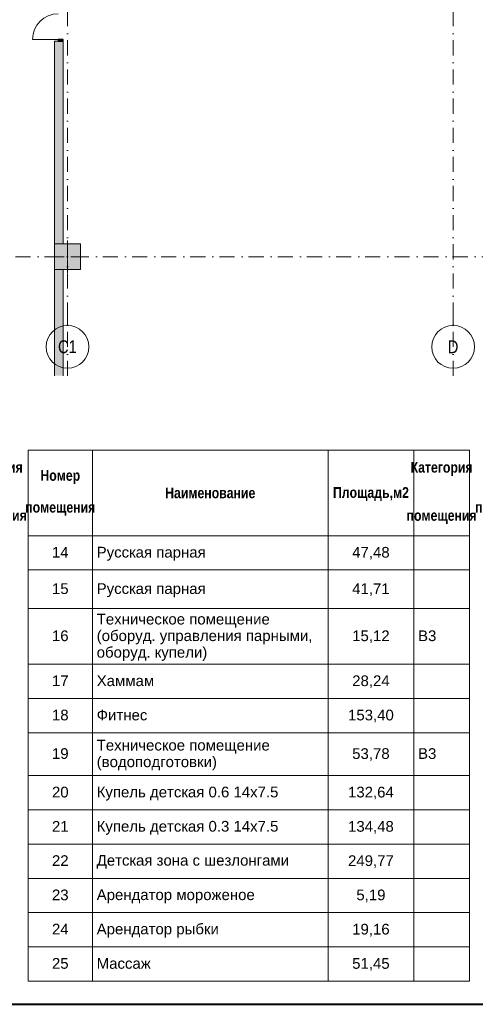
# Model space of a CAD drawing. Header units: millimetres. Extents: x 0 to 1184, y 0 to 836.
# Tile 2 of 86: x 160 to 267, y 5 to 235. Entities that reach past the tile are written whole.
import ezdxf
from ezdxf.xclip import XClip

# ---------------------------------------------------------------- set-up
doc = ezdxf.new("R2010")
doc.units = ezdxf.units.MM
doc.header["$MEASUREMENT"] = 0
doc.header["$XCLIPFRAME"] = 0
doc.linetypes.add('Штрихпунктирная', pattern=[6.702778, 3.527778, -1.763889, 0, -1.411111])
for name, color, linetype in [('1._1-й этаж (9)_2_Элемент Модели - Оси', 7, 'Continuous'), ('Конструктив - Колонны', 7, 'Continuous'), ('Конструктив - Стены Внутр сущ.', 7, 'Continuous'), ('Элемент Модели - Оси', 7, 'Continuous')]:
    doc.layers.add(name, color=color, linetype=linetype)
doc.styles.add('СГЕНЕРИР_СТИЛЬ_1', font='txt')
doc.styles.add('СГЕНЕРИР_СТИЛЬ_2', font='txt')
doc.styles.add('СГЕНЕРИР_СТИЛЬ_3', font='txt')

# ---------------------------------------------------------------- blocks, each defined once
blk = doc.blocks.new('Чертеж_1_2', base_point=(-278.48, 193.25))
at = {"layer": '1._1-й этаж (9)_2_Элемент Модели - Оси', "color": 7, "linetype": 'Штрихпунктирная', "lineweight": 15}
for p, q in [((171.52, 166.93), (171.52, 163.5)), ((261.52, 166.93), (261.52, 163.5))]:
    blk.add_line(p, q, dxfattribs=at)
at = {"layer": '1._1-й этаж (9)_2_Элемент Модели - Оси', "color": 7, "linetype": 'Continuous', "lineweight": 15}
for centre in [(171.52, 158.5), (261.52, 158.5)]:
    blk.add_circle(centre, 5, dxfattribs=at)
at = {"layer": '1._1-й этаж (9)_2_Элемент Модели - Оси', "color": 7, "linetype": 'Continuous', "lineweight": 15, "char_height": 3, "attachment_point": 4, "style": 'СГЕНЕРИР_СТИЛЬ_1'}
for s, insert in [('\\A1;{\\pql;\\pt0;\\fArial Narrow|b0|i0|c204|p34;C1}', (169.3, 158.52)), ('\\A1;{\\pql;\\pt0;\\fArial Narrow|b0|i0|c204|p34;D}', (260.26, 158.52))]:
    blk.add_mtext(s, dxfattribs=dict(at, insert=insert))
blk = doc.blocks.new('Чертеж_3_3', base_point=(318.83, 70.72))
at = {"color": 7, "linetype": 'Continuous', "lineweight": 15}
for p, q in [((162.33, 134.41), (265.33, 134.41)), ((162.33, 134.41), (162.33, 114.41)), ((177.33, 134.41), (177.33, 114.41)), ((232.33, 134.41), (232.33, 114.41)), ((252.33, 134.41), (252.33, 114.41)), ((265.33, 134.41), (265.33, 114.41)), ((162.33, 114.41), (177.33, 114.41)), ((162.33, 114.41), (177.33, 114.41)), ((162.33, 114.41), (162.33, 106.41)), ((177.33, 114.41), (177.33, 106.41)), ((177.33, 114.41), (232.33, 114.41)), ((177.33, 114.41), (232.33, 114.41)), ((177.33, 114.41), (177.33, 106.41)), ((232.33, 114.41), (232.33, 106.41)), ((232.33, 114.41), (252.33, 114.41)), ((232.33, 114.41), (252.33, 114.41)), ((232.33, 114.41), (232.33, 106.41)), ((252.33, 114.41), (252.33, 106.41)), ((252.33, 114.41), (265.33, 114.41)), ((252.33, 114.41), (265.33, 114.41)), ((252.33, 114.41), (252.33, 106.41)), ((265.33, 114.41), (265.33, 106.41)), ((162.33, 106.41), (177.33, 106.41)), ((162.33, 106.41), (177.33, 106.41)), ((162.33, 106.41), (162.33, 97.41)), ((177.33, 106.41), (177.33, 97.41)), ((177.33, 106.41), (232.33, 106.41)), ((177.33, 106.41), (232.33, 106.41)), ((177.33, 106.41), (177.33, 97.41)), ((232.33, 106.41), (232.33, 97.41)), ((232.33, 106.41), (252.33, 106.41)), ((232.33, 106.41), (252.33, 106.41)), ((232.33, 106.41), (232.33, 97.41)), ((252.33, 106.41), (252.33, 97.41)), ((252.33, 106.41), (265.33, 106.41)), ((252.33, 106.41), (265.33, 106.41)), ((252.33, 106.41), (252.33, 97.41)), ((265.33, 106.41), (265.33, 97.41)), ((162.33, 97.41), (177.33, 97.41)), ((162.33, 97.41), (177.33, 97.41)), ((162.33, 97.41), (162.33, 84.41)), ((177.33, 97.41), (177.33, 84.41)), ((177.33, 97.41), (232.33, 97.41)), ((177.33, 97.41), (232.33, 97.41)), ((177.33, 97.41), (177.33, 84.41)), ((232.33, 97.41), (232.33, 84.41)), ((232.33, 97.41), (252.33, 97.41)), ((232.33, 97.41), (252.33, 97.41)), ((232.33, 97.41), (232.33, 84.41)), ((252.33, 97.41), (252.33, 84.41)), ((252.33, 97.41), (265.33, 97.41)), ((252.33, 97.41), (265.33, 97.41)), ((252.33, 97.41), (252.33, 84.41)), ((265.33, 97.41), (265.33, 84.41)), ((162.33, 84.41), (177.33, 84.41)), ((162.33, 84.41), (177.33, 84.41)), ((162.33, 84.41), (162.33, 76.41)), ((177.33, 84.41), (177.33, 76.41)), ((177.33, 84.41), (232.33, 84.41)), ((177.33, 84.41), (232.33, 84.41)), ((177.33, 84.41), (177.33, 76.41)), ((232.33, 84.41), (232.33, 76.41)), ((232.33, 84.41), (252.33, 84.41)), ((232.33, 84.41), (252.33, 84.41)), ((232.33, 84.41), (232.33, 76.41)), ((252.33, 84.41), (252.33, 76.41)), ((252.33, 84.41), (265.33, 84.41)), ((252.33, 84.41), (265.33, 84.41)), ((252.33, 84.41), (252.33, 76.41)), ((265.33, 84.41), (265.33, 76.41)), ((162.33, 76.41), (177.33, 76.41)), ((162.33, 76.41), (177.33, 76.41)), ((162.33, 76.41), (162.33, 68.41)), ((177.33, 76.41), (177.33, 68.41)), ((177.33, 76.41), (232.33, 76.41)), ((177.33, 76.41), (232.33, 76.41)), ((177.33, 76.41), (177.33, 68.41)), ((232.33, 76.41), (232.33, 68.41)), ((232.33, 76.41), (252.33, 76.41)), ((232.33, 76.41), (252.33, 76.41)), ((232.33, 76.41), (232.33, 68.41)), ((252.33, 76.41), (252.33, 68.41)), ((252.33, 76.41), (265.33, 76.41)), ((252.33, 76.41), (265.33, 76.41)), ((252.33, 76.41), (252.33, 68.41)), ((265.33, 76.41), (265.33, 68.41)), ((162.33, 68.41), (177.33, 68.41)), ((162.33, 68.41), (177.33, 68.41)), ((162.33, 68.41), (162.33, 58.41)), ((177.33, 68.41), (177.33, 58.41)), ((177.33, 68.41), (232.33, 68.41)), ((177.33, 68.41), (232.33, 68.41)), ((177.33, 68.41), (177.33, 58.41)), ((232.33, 68.41), (232.33, 58.41)), ((232.33, 68.41), (252.33, 68.41)), ((232.33, 68.41), (252.33, 68.41)), ((232.33, 68.41), (232.33, 58.41)), ((252.33, 68.41), (252.33, 58.41)), ((252.33, 68.41), (265.33, 68.41)), ((252.33, 68.41), (265.33, 68.41)), ((252.33, 68.41), (252.33, 58.41)), ((265.33, 68.41), (265.33, 58.41)), ((162.33, 58.41), (177.33, 58.41)), ((162.33, 58.41), (177.33, 58.41)), ((162.33, 58.41), (162.33, 50.41)), ((177.33, 58.41), (177.33, 50.41)), ((177.33, 58.41), (232.33, 58.41)), ((177.33, 58.41), (232.33, 58.41)), ((177.33, 58.41), (177.33, 50.41)), ((232.33, 58.41), (232.33, 50.41)), ((232.33, 58.41), (252.33, 58.41)), ((232.33, 58.41), (252.33, 58.41)), ((232.33, 58.41), (232.33, 50.41)), ((252.33, 58.41), (252.33, 50.41)), ((252.33, 58.41), (265.33, 58.41)), ((252.33, 58.41), (265.33, 58.41)), ((252.33, 58.41), (252.33, 50.41)), ((265.33, 58.41), (265.33, 50.41)), ((162.33, 50.41), (177.33, 50.41)), ((162.33, 50.41), (177.33, 50.41)), ((162.33, 50.41), (162.33, 42.41)), ((177.33, 50.41), (177.33, 42.41)), ((177.33, 50.41), (232.33, 50.41)), ((177.33, 50.41), (232.33, 50.41)), ((177.33, 50.41), (177.33, 42.41)), ((232.33, 50.41), (232.33, 42.41)), ((232.33, 50.41), (252.33, 50.41)), ((232.33, 50.41), (252.33, 50.41)), ((232.33, 50.41), (232.33, 42.41)), ((252.33, 50.41), (252.33, 42.41)), ((252.33, 50.41), (265.33, 50.41)), ((252.33, 50.41), (265.33, 50.41)), ((252.33, 50.41), (252.33, 42.41)), ((265.33, 50.41), (265.33, 42.41)), ((162.33, 42.41), (177.33, 42.41)), ((162.33, 42.41), (177.33, 42.41)), ((162.33, 42.41), (162.33, 34.41)), ((177.33, 42.41), (177.33, 34.41)), ((177.33, 42.41), (232.33, 42.41)), ((177.33, 42.41), (232.33, 42.41)), ((177.33, 42.41), (177.33, 34.41)), ((232.33, 42.41), (232.33, 34.41)), ((232.33, 42.41), (252.33, 42.41)), ((232.33, 42.41), (252.33, 42.41)), ((232.33, 42.41), (232.33, 34.41)), ((252.33, 42.41), (252.33, 34.41)), ((252.33, 42.41), (265.33, 42.41)), ((252.33, 42.41), (265.33, 42.41)), ((252.33, 42.41), (252.33, 34.41)), ((265.33, 42.41), (265.33, 34.41)), ((162.33, 34.41), (177.33, 34.41)), ((162.33, 34.41), (177.33, 34.41)), ((162.33, 34.41), (162.33, 26.41)), ((177.33, 34.41), (177.33, 26.41)), ((177.33, 34.41), (232.33, 34.41)), ((177.33, 34.41), (232.33, 34.41)), ((177.33, 34.41), (177.33, 26.41)), ((232.33, 34.41), (232.33, 26.41)), ((232.33, 34.41), (252.33, 34.41)), ((232.33, 34.41), (252.33, 34.41)), ((232.33, 34.41), (232.33, 26.41)), ((252.33, 34.41), (252.33, 26.41)), ((252.33, 34.41), (265.33, 34.41)), ((252.33, 34.41), (265.33, 34.41)), ((252.33, 34.41), (252.33, 26.41)), ((265.33, 34.41), (265.33, 26.41)), ((162.33, 26.41), (177.33, 26.41)), ((162.33, 26.41), (177.33, 26.41)), ((162.33, 26.41), (162.33, 18.41)), ((177.33, 26.41), (177.33, 18.41)), ((177.33, 26.41), (232.33, 26.41)), ((177.33, 26.41), (232.33, 26.41)), ((177.33, 26.41), (177.33, 18.41)), ((232.33, 26.41), (232.33, 18.41)), ((232.33, 26.41), (252.33, 26.41)), ((232.33, 26.41), (252.33, 26.41)), ((232.33, 26.41), (232.33, 18.41)), ((252.33, 26.41), (252.33, 18.41)), ((252.33, 26.41), (265.33, 26.41)), ((252.33, 26.41), (265.33, 26.41)), ((252.33, 26.41), (252.33, 18.41)), ((265.33, 26.41), (265.33, 18.41)), ((162.33, 18.41), (177.33, 18.41)), ((162.33, 18.41), (177.33, 18.41)), ((162.33, 18.41), (162.33, 10.41)), ((177.33, 18.41), (177.33, 10.41)), ((177.33, 18.41), (232.33, 18.41)), ((177.33, 18.41), (232.33, 18.41)), ((177.33, 18.41), (177.33, 10.41)), ((232.33, 18.41), (232.33, 10.41)), ((232.33, 18.41), (252.33, 18.41)), ((232.33, 18.41), (252.33, 18.41)), ((232.33, 18.41), (232.33, 10.41)), ((252.33, 18.41), (252.33, 10.41)), ((252.33, 18.41), (265.33, 18.41)), ((252.33, 18.41), (265.33, 18.41)), ((252.33, 18.41), (252.33, 10.41)), ((265.33, 18.41), (265.33, 10.41)), ((162.33, 10.41), (177.33, 10.41)), ((177.33, 10.41), (232.33, 10.41)), ((232.33, 10.41), (252.33, 10.41)), ((252.33, 10.41), (265.33, 10.41))]:
    blk.add_line(p, q, dxfattribs=at)
at = {"color": 7, "linetype": 'Continuous', "lineweight": 15, "char_height": 2.5}
for s, insert, width, attachment_point, line_spacing_factor, style in [('\\A1;{\\pqc;\\fArial Narrow|b1|i0|c204|p34;Категория помещения}', (153.83, 124.41), 11, 5, 2.697085, 'СГЕНЕРИР_СТИЛЬ_2'), ('\\A1;{\\pqc;\\fArial Narrow|b1|i0|c204|p34;Категория помещения}', (258.83, 124.41), 11, 5, 2.697085, 'СГЕНЕРИР_СТИЛЬ_2'), ('\\A1;{\\pqc;\\fArial Narrow|b1|i0|c204|p34;Номер помещения}', (169.83, 124.42), 13, 5, 1.782497, 'СГЕНЕРИР_СТИЛЬ_2'), ('\\A1;{\\pqc;\\fArial Narrow|b1|i0|c204|p34;Номер помещения}', (274.83, 124.42), 13, 5, 1.782497, 'СГЕНЕРИР_СТИЛЬ_2'), ('\\A1;{\\pql;\\fArial|b0|i0|c204|p38;Техническое помещение (оборуд. управления парными, оборуд. купели)}', (178.33, 90.69), 53, 4, 0.928563, 'СГЕНЕРИР_СТИЛЬ_3'), ('\\A1;{\\pql;\\fArial|b0|i0|c204|p38;Техническое помещение (водоподготовки)}', (178.33, 63.19), 53, 4, 0.930952, 'СГЕНЕРИР_СТИЛЬ_3')]:
    blk.add_mtext(s, dxfattribs=dict(at, insert=insert, width=width, attachment_point=attachment_point, line_spacing_factor=line_spacing_factor, style=style))
for s, insert, attachment_point, style in [('\\A1;{\\pqc;\\fArial Narrow|b1|i0|c204|p34;Наименование}', (204.83, 124.4), 5, 'СГЕНЕРИР_СТИЛЬ_2'), ('\\A1;{\\pqc;\\fArial Narrow|b1|i0|c204|p34;Площадь,м2}', (242.33, 124.14), 5, 'СГЕНЕРИР_СТИЛЬ_2'), ('\\A1;{\\pqc;\\fArial|b0|i0|c204|p38;14}', (169.83, 110.55), 5, 'СГЕНЕРИР_СТИЛЬ_3'), ('\\A1;{\\pql;\\fArial|b0|i0|c204|p38;Русская парная}', (178.33, 110.19), 4, 'СГЕНЕРИР_СТИЛЬ_3'), ('\\A1;{\\pqc;\\fArial|b0|i0|c204|p38;47,48}', (242.33, 110.31), 5, 'СГЕНЕРИР_СТИЛЬ_3'), ('\\A1;{\\pqc;\\fArial|b0|i0|c204|p38;15}', (169.83, 102.03), 5, 'СГЕНЕРИР_СТИЛЬ_3'), ('\\A1;{\\pql;\\fArial|b0|i0|c204|p38;Русская парная}', (178.33, 101.69), 4, 'СГЕНЕРИР_СТИЛЬ_3'), ('\\A1;{\\pqc;\\fArial|b0|i0|c204|p38;41,71}', (242.33, 101.81), 5, 'СГЕНЕРИР_СТИЛЬ_3'), ('\\A1;{\\pqc;\\fArial|b0|i0|c204|p38;16}', (169.83, 91.03), 5, 'СГЕНЕРИР_СТИЛЬ_3'), ('\\A1;{\\pqc;\\fArial|b0|i0|c204|p38;15,12}', (242.33, 90.81), 5, 'СГЕНЕРИР_СТИЛЬ_3'), ('\\A1;{\\pql;\\fArial|b0|i0|c204|p38;В3}', (253.33, 91.03), 4, 'СГЕНЕРИР_СТИЛЬ_3'), ('\\A1;{\\pqc;\\fArial|b0|i0|c204|p38;17}', (169.83, 80.55), 5, 'СГЕНЕРИР_СТИЛЬ_3'), ('\\A1;{\\pql;\\fArial|b0|i0|c204|p38;Хаммам}', (178.33, 80.53), 4, 'СГЕНЕРИР_СТИЛЬ_3'), ('\\A1;{\\pqc;\\fArial|b0|i0|c204|p38;28,24}', (242.33, 80.31), 5, 'СГЕНЕРИР_СТИЛЬ_3'), ('\\A1;{\\pqc;\\fArial|b0|i0|c204|p38;18}', (169.83, 72.53), 5, 'СГЕНЕРИР_СТИЛЬ_3'), ('\\A1;{\\pql;\\fArial|b0|i0|c204|p38;Фитнес}', (178.33, 72.53), 4, 'СГЕНЕРИР_СТИЛЬ_3'), ('\\A1;{\\pqc;\\fArial|b0|i0|c204|p38;153,40}', (242.33, 72.31), 5, 'СГЕНЕРИР_СТИЛЬ_3'), ('\\A1;{\\pqc;\\fArial|b0|i0|c204|p38;19}', (169.83, 63.53), 5, 'СГЕНЕРИР_СТИЛЬ_3'), ('\\A1;{\\pqc;\\fArial|b0|i0|c204|p38;53,78}', (242.33, 63.31), 5, 'СГЕНЕРИР_СТИЛЬ_3'), ('\\A1;{\\pql;\\fArial|b0|i0|c204|p38;В3}', (253.33, 63.53), 4, 'СГЕНЕРИР_СТИЛЬ_3'), ('\\A1;{\\pqc;\\fArial|b0|i0|c204|p38;20}', (169.83, 54.53), 5, 'СГЕНЕРИР_СТИЛЬ_3'), ('\\A1;{\\pql;\\fArial|b0|i0|c204|p38;Купель детская 0.6 14х7.5}', (178.33, 54.19), 4, 'СГЕНЕРИР_СТИЛЬ_3'), ('\\A1;{\\pqc;\\fArial|b0|i0|c204|p38;132,64}', (242.33, 54.31), 5, 'СГЕНЕРИР_СТИЛЬ_3'), ('\\A1;{\\pqc;\\fArial|b0|i0|c204|p38;21}', (169.83, 46.55), 5, 'СГЕНЕРИР_СТИЛЬ_3'), ('\\A1;{\\pql;\\fArial|b0|i0|c204|p38;Купель детская 0.3 14х7.5}', (178.33, 46.19), 4, 'СГЕНЕРИР_СТИЛЬ_3'), ('\\A1;{\\pqc;\\fArial|b0|i0|c204|p38;134,48}', (242.33, 46.31), 5, 'СГЕНЕРИР_СТИЛЬ_3'), ('\\A1;{\\pqc;\\fArial|b0|i0|c204|p38;22}', (169.83, 38.55), 5, 'СГЕНЕРИР_СТИЛЬ_3'), ('\\A1;{\\pql;\\fArial|b0|i0|c204|p38;Детская зона с шезлонгами}', (178.33, 38.26), 4, 'СГЕНЕРИР_СТИЛЬ_3'), ('\\A1;{\\pqc;\\fArial|b0|i0|c204|p38;249,77}', (242.33, 38.31), 5, 'СГЕНЕРИР_СТИЛЬ_3'), ('\\A1;{\\pqc;\\fArial|b0|i0|c204|p38;23}', (169.83, 30.53), 5, 'СГЕНЕРИР_СТИЛЬ_3'), ('\\A1;{\\pql;\\fArial|b0|i0|c204|p38;Арендатор мороженое}', (178.33, 30.21), 4, 'СГЕНЕРИР_СТИЛЬ_3'), ('\\A1;{\\pqc;\\fArial|b0|i0|c204|p38;5,19}', (242.33, 30.31), 5, 'СГЕНЕРИР_СТИЛЬ_3'), ('\\A1;{\\pqc;\\fArial|b0|i0|c204|p38;24}', (169.83, 22.55), 5, 'СГЕНЕРИР_СТИЛЬ_3'), ('\\A1;{\\pql;\\fArial|b0|i0|c204|p38;Арендатор рыбки}', (178.33, 22.21), 4, 'СГЕНЕРИР_СТИЛЬ_3'), ('\\A1;{\\pqc;\\fArial|b0|i0|c204|p38;19,16}', (242.33, 22.31), 5, 'СГЕНЕРИР_СТИЛЬ_3'), ('\\A1;{\\pqc;\\fArial|b0|i0|c204|p38;25}', (169.83, 14.53), 5, 'СГЕНЕРИР_СТИЛЬ_3'), ('\\A1;{\\pql;\\fArial|b0|i0|c204|p38;Массаж}', (178.33, 14.53), 4, 'СГЕНЕРИР_СТИЛЬ_3'), ('\\A1;{\\pqc;\\fArial|b0|i0|c204|p38;51,45}', (242.33, 14.31), 5, 'СГЕНЕРИР_СТИЛЬ_3')]:
    blk.add_mtext(s, dxfattribs=dict(at, insert=insert, attachment_point=attachment_point, style=style))
blk = doc.blocks.new('Чертеж_4_4', base_point=(-278.48, 89.56))
at = {"layer": 'Конструктив - Колонны', "linetype": 'Continuous', "lineweight": 0, "true_color": 0x000000}
blk.add_hatch(color=18, dxfattribs=at).paths.add_polyline_path([(168.52, 176.56), (174.52, 176.56), (174.52, 182.56), (168.52, 182.56)])
at = {"layer": 'Конструктив - Стены Внутр сущ.', "linetype": 'Continuous', "lineweight": 0, "true_color": 0x000000}
for points in [[(170.52, 229.87), (170.52, 230.27), (169.37, 230.27), (169.37, 229.87)], [(168.52, 182.56), (170.52, 182.56), (170.52, 229.87), (168.52, 229.87)], [(168.52, 176.56), (168.52, 151.77), (170.52, 151.77), (170.52, 176.56)]]:
    blk.add_hatch(color=18, dxfattribs=at).paths.add_polyline_path(points)
at = {"layer": 'Конструктив - Колонны', "color": 251, "linetype": 'Continuous', "lineweight": 5, "true_color": 0x575757}
for p, q in [((171.52, 180.36), (171.52, 183.36)), ((170.72, 179.56), (167.72, 179.56)), ((172.32, 179.56), (175.32, 179.56)), ((171.52, 178.76), (171.52, 175.76))]:
    blk.add_line(p, q, dxfattribs=at)
at = {"layer": 'Конструктив - Колонны', "color": 251, "linetype": 'Continuous', "lineweight": 15, "true_color": 0x575757, "flags": 128}
blk.add_lwpolyline([(168.52, 176.56), (174.52, 176.56), (174.52, 182.56), (168.52, 182.56)], close=True, dxfattribs=at)
at = {"layer": 'Конструктив - Колонны', "color": 251, "linetype": 'Continuous', "lineweight": 5, "true_color": 0x575757}
blk.add_point((171.52, 179.56), dxfattribs=at)
at = {"layer": 'Конструктив - Стены Внутр сущ.', "color": 251, "linetype": 'Continuous', "lineweight": 15, "true_color": 0x575757}
blk.add_line((169.37, 230.27), (163.35, 230.27), dxfattribs=at)
at = {"layer": 'Конструктив - Стены Внутр сущ.', "color": 251, "linetype": 'Continuous', "lineweight": 30, "true_color": 0x575757}
for p, q in [((170.52, 230.27), (169.37, 230.27)), ((169.37, 230.27), (169.37, 229.87)), ((170.52, 229.87), (170.52, 230.27)), ((169.37, 229.87), (170.52, 229.87))]:
    blk.add_line(p, q, dxfattribs=at)
at = {"layer": 'Конструктив - Стены Внутр сущ.', "color": 251, "linetype": 'Continuous', "lineweight": 20, "true_color": 0x575757}
for p, q in [((168.52, 229.87), (168.52, 229.5)), ((169.37, 229.87), (168.52, 229.87)), ((169.37, 229.87), (168.52, 229.87)), ((169.37, 229.87), (168.52, 229.87)), ((168.52, 229.87), (168.52, 229.5)), ((168.52, 229.87), (168.52, 229.5)), ((170.52, 229.87), (169.37, 229.87)), ((170.52, 229.87), (169.37, 229.87)), ((170.52, 229.87), (169.37, 229.87)), ((170.52, 229.87), (170.52, 229.5)), ((170.52, 229.87), (170.52, 229.5)), ((170.52, 229.87), (170.52, 229.5))]:
    blk.add_line(p, q, dxfattribs=at)
at = {"layer": 'Конструктив - Стены Внутр сущ.', "color": 251, "linetype": 'Continuous', "lineweight": 20, "true_color": 0x575757, "flags": 128}
for points in [[(168.52, 229.87), (168.52, 182.56)], [(170.52, 182.56), (170.52, 229.87)], [(168.52, 176.56), (168.52, 151.77)], [(170.52, 151.77), (170.52, 176.56)]]:
    blk.add_lwpolyline(points, dxfattribs=at)
at = {"layer": 'Конструктив - Стены Внутр сущ.', "color": 251, "linetype": 'Continuous', "lineweight": 5, "true_color": 0x575757}
blk.add_arc((169.37, 230.27), 6.02, 90, 180, dxfattribs=at)
at = {"layer": 'Элемент Модели - Оси', "color": 7, "linetype": 'Штрихпунктирная', "lineweight": 15}
for p, q in [((171.52, 828.73), (171.52, 151.77)), ((261.52, 828.73), (261.52, 151.77)), ((57.32, 179.56), (1181.05, 179.56))]:
    blk.add_line(p, q, dxfattribs=at)

msp = doc.modelspace()

# ---------------------------------------------------------------- linework, layer by layer
at = {"color": 7, "linetype": 'Continuous', "lineweight": 40}
msp.add_line((20, 5), (1184, 5), dxfattribs=at)

# ---------------------------------------------------------------- block references
at = {"color": 161, "linetype": 'Continuous', "lineweight": 40, "true_color": 0x83aefe}
ref = msp.add_blockref('Чертеж_4_4', (-278.48, 89.56), dxfattribs=at)
XClip(ref).set_block_clipping_path([(57.3201676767, 151.7660533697), (1181.0522393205, 828.727105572)])
ref = msp.add_blockref('Чертеж_1_2', (-278.48, 193.25), dxfattribs=at)
XClip(ref).set_block_clipping_path([(71.3169114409, 151.7660533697), (1182.0208577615, 166.9277917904)])
ref = msp.add_blockref('Чертеж_3_3', (318.83, 70.72), dxfattribs=at)
XClip(ref).set_block_clipping_path([(57.3201676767, 7.0156303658), (580.3401676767, 134.4164371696)])

doc.saveas('drawing.dxf')
